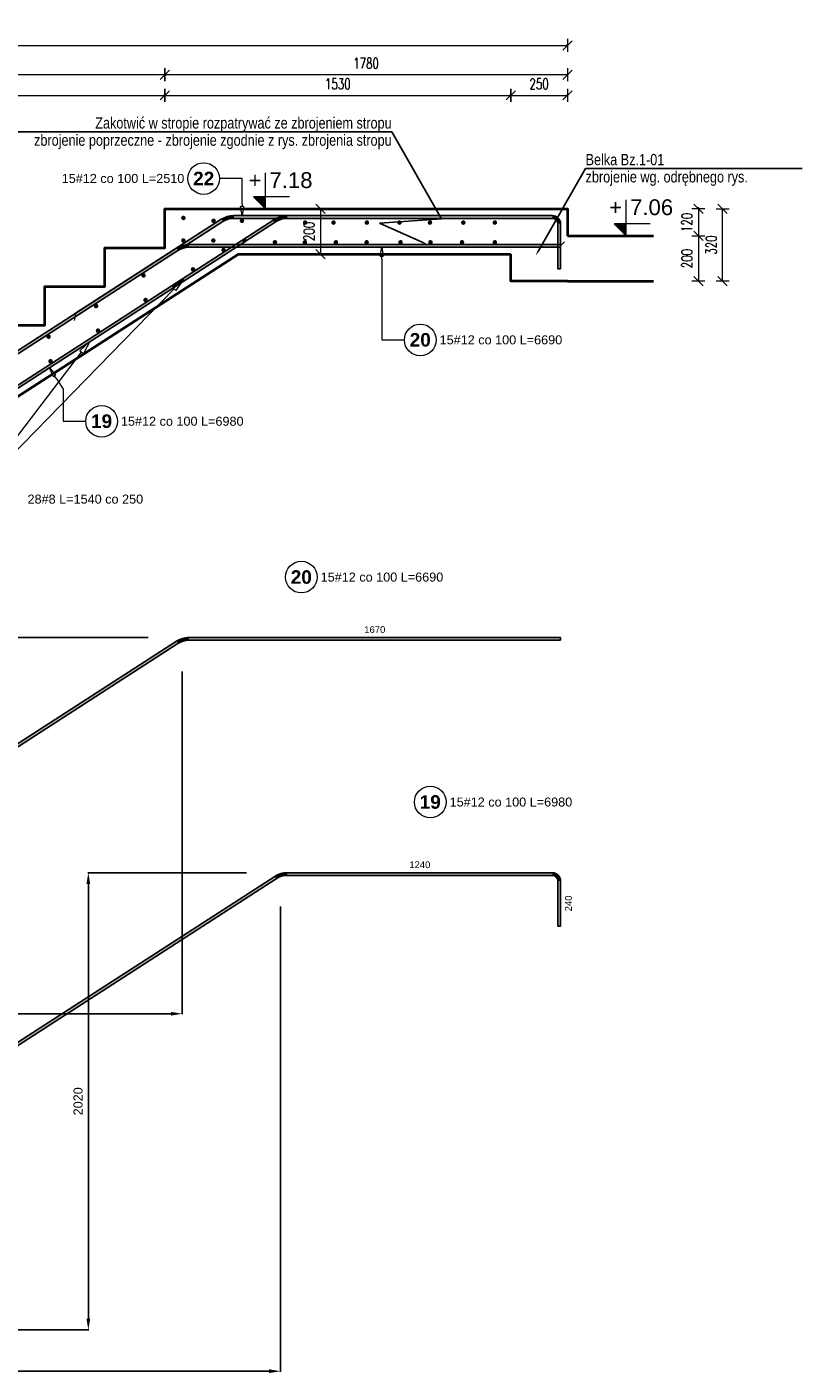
# Model space of a CAD drawing. Extents: x -1474 to 75706, y -13965 to 75879.
# Tile 15 of 17: x 48673 to 52101, y -6878 to -922. Entities that reach past the tile are written whole.
import ezdxf
from ezdxf import colors
from ezdxf.entities.mleader import LeaderData, LeaderLine
from ezdxf.enums import TextEntityAlignment as Align
from ezdxf.math import Vec2, Vec3

# ---------------------------------------------------------------- set-up
doc = ezdxf.new("R2010")
doc.units = 0
doc.header["$LTSCALE"] = 10
doc.header["$MEASUREMENT"] = 0
for name, color, linetype, lineweight in [('P-Opis', 1, 'Continuous', 18), ('P-Wymiar', 254, 'Continuous', 9), ('RCAD_deskowanie', 3, 'Continuous', 40)]:
    doc.layers.add(name, color=color, linetype=linetype, lineweight=lineweight)
for name, color, linetype in [('RCAD_kształt pręta', 7, 'Continuous'), ('RCAD_opis kształtu pręta', 7, 'Continuous'), ('RCAD_opis rozkładu', 7, 'Continuous'), ('RCAD_pręt wyrzucony', 130, 'Continuous'), ('RCAD_pręty punktowe', 7, 'Continuous'), ('RCAD_symbole graficzne', 7, 'Continuous')]:
    doc.layers.add(name, color=color, linetype=linetype)
doc.styles.add('_Fd Opis', font='arial.ttf')
doc.styles.add('ROMANS', font='romans.shx', dxfattribs={"width": 0.7})
doc.styles.add('style1', font='arial.ttf')
doc.styles.add('style3', font='arialbd.ttf')
doc.dimstyles.new('A25', dxfattribs={"dimscale": 27, "dimtxt": 1.75, "dimasz": 0.06, "dimexe": 0, "dimexo": 0, "dimgap": 1, "dimtad": 1, "dimdec": 4, "dimrnd": 0.1, "dimdsep": 46, "dimtxsty": 'ROMANS', "dimblk": '[[[[[[[[', "dimcen": 2, "dimdle": 2, "dimse1": 1, "dimse2": 1, "dimclrd": 256, "dimclrt": 1, "dimadec": 0, "dimazin": 0, "dimtfac": 1, "dimtdec": 4, "dimtix": 1, "dimtmove": 2, "dimatfit": 3, "dimldrblk": '[[[[[[[[', "dimfxl": 0, "dimtvp": 0.6, "dimtolj": 1, "dimlwd": -1, "dimarcsym": 0})
doc.dimstyles.new('RBCT DIM 20', dxfattribs={"dimtxt": 40, "dimasz": 50, "dimexe": 2.5, "dimexo": 150, "dimgap": 25, "dimtad": 1, "dimdec": 0, "dimzin": 1, "dimtxsty": 'style1', "dimcen": 50, "dimclrd": 8, "dimclre": 8, "dimclrt": 2, "dimadec": 0, "dimazin": 0, "dimtfac": 1, "dimtdec": 0, "dimtmove": 0, "dimatfit": 3, "dimfxl": 1, "dimarcsym": 0})

# ---------------------------------------------------------------- blocks, each defined once
blk = doc.blocks.new('[[[[[[[[')
at = {"layer": 'P-Wymiar'}
for p, q in [((-12.7, -12.7), (12.7, 12.7)), ((0, 0), (-4.6, 0)), ((0, 18), (0, -18))]:
    blk.add_line(p, q, dxfattribs=at)
blk = doc.blocks.new('*D204')
at = {"layer": 'Defpoints', "color": 0, "transparency": 16777216}
for p in [(49947.3, -1726.8), (49947.3, -1926.8), (49971.6, -1926.8)]:
    blk.add_point(p, dxfattribs=at)
at = {"layer": 'P-Wymiar', "transparency": 16777216}
blk.add_line((49971.6, -1728.4), (49971.6, -1925.2), dxfattribs=at)
at = {"layer": 'P-Wymiar', "transparency": 16777216, "xscale": 1.62, "yscale": 1.62, "zscale": 1.62}
for p, rotation in [((49971.6, -1726.8), 90), ((49971.6, -1926.8), 270)]:
    blk.add_blockref('[[[[[[[[', p, dxfattribs=dict(at, rotation=rotation))
at = {"layer": 'P-Wymiar', "color": 1, "transparency": 16777216, "insert": (49921, -1826.8), "char_height": 47.25, "attachment_point": 5, "rotation": 90, "style": 'ROMANS'}
blk.add_mtext('\\A1;200', dxfattribs=at)
blk = doc.blocks.new('*D206')
at = {"layer": 'Defpoints', "color": 0, "transparency": 16777216}
for p in [(51020.6, -1726.8), (51062.9, -1846.8), (51642.3, -1846.8)]:
    blk.add_point(p, dxfattribs=at)
at = {"layer": 'P-Wymiar', "transparency": 16777216}
for p, q in [((51642.3, -1725.2), (51642.3, -1723.6)), ((51642.3, -1726.8), (51642.3, -1846.8)), ((51642.3, -1848.4), (51642.3, -1850.1))]:
    blk.add_line(p, q, dxfattribs=at)
at = {"layer": 'P-Wymiar', "transparency": 16777216, "xscale": 1.62, "yscale": 1.62, "zscale": 1.62}
for p, rotation in [((51642.3, -1726.8), 270), ((51642.3, -1846.8), 90)]:
    blk.add_blockref('[[[[[[[[', p, dxfattribs=dict(at, rotation=rotation))
at = {"layer": 'P-Wymiar', "color": 1, "transparency": 16777216, "insert": (51591.7, -1786.8), "char_height": 47.25, "attachment_point": 5, "rotation": 90, "style": 'ROMANS'}
blk.add_mtext('\\A1;120', dxfattribs=at)
blk = doc.blocks.new('*D207')
at = {"layer": 'Defpoints', "color": 0, "transparency": 16777216}
for p in [(51062.9, -1846.8), (51444.3, -2046.8), (51642.3, -2046.8)]:
    blk.add_point(p, dxfattribs=at)
at = {"layer": 'P-Wymiar', "transparency": 16777216}
blk.add_line((51642.3, -1848.4), (51642.3, -2045.2), dxfattribs=at)
at = {"layer": 'P-Wymiar', "transparency": 16777216, "xscale": 1.62, "yscale": 1.62, "zscale": 1.62}
for p, rotation in [((51642.3, -1846.8), 90), ((51642.3, -2046.8), 270)]:
    blk.add_blockref('[[[[[[[[', p, dxfattribs=dict(at, rotation=rotation))
at = {"layer": 'P-Wymiar', "color": 1, "transparency": 16777216, "insert": (51591.7, -1946.8), "char_height": 47.25, "attachment_point": 5, "rotation": 90, "style": 'ROMANS'}
blk.add_mtext('\\A1;200', dxfattribs=at)
blk = doc.blocks.new('*D208')
at = {"layer": 'Defpoints', "color": 0, "transparency": 16777216}
for p in [(51062.9, -1726.8), (51749.5, -1726.8), (51444.3, -2046.8)]:
    blk.add_point(p, dxfattribs=at)
at = {"layer": 'P-Wymiar', "transparency": 16777216}
blk.add_line((51749.5, -2045.2), (51749.5, -1728.4), dxfattribs=at)
at = {"layer": 'P-Wymiar', "transparency": 16777216, "xscale": 1.62, "yscale": 1.62, "zscale": 1.62}
for p, rotation in [((51749.5, -1726.8), 90), ((51749.5, -2046.8), 270)]:
    blk.add_blockref('[[[[[[[[', p, dxfattribs=dict(at, rotation=rotation))
at = {"layer": 'P-Wymiar', "color": 1, "transparency": 16777216, "insert": (51698.9, -1886.8), "char_height": 47.25, "attachment_point": 5, "rotation": 90, "style": 'ROMANS'}
blk.add_mtext('\\A1;320', dxfattribs=at)
blk = doc.blocks.new('*D209')
at = {"layer": 'Defpoints', "color": 0, "transparency": 16777216}
for p in [(46545.3, -1726.8), (49282.9, -1726.8), (46632.9, -3609.8)]:
    blk.add_point(p, dxfattribs=at)
at = {"layer": 'P-Wymiar', "transparency": 16777216}
blk.add_line((46545.3, -3608.2), (46545.3, -1728.4), dxfattribs=at)
at = {"layer": 'P-Wymiar', "transparency": 16777216, "xscale": 1.62, "yscale": 1.62, "zscale": 1.62}
for p, rotation in [((46545.3, -1726.8), 90), ((46545.3, -3609.8), 270)]:
    blk.add_blockref('[[[[[[[[', p, dxfattribs=dict(at, rotation=rotation))
at = {"layer": 'P-Wymiar', "color": 1, "transparency": 16777216, "insert": (46494.6, -2668.3), "char_height": 47.25, "attachment_point": 5, "rotation": 90, "style": 'ROMANS'}
blk.add_mtext('\\A1;1885', dxfattribs=at)
blk = doc.blocks.new('*D212')
at = {"layer": 'Defpoints', "color": 0, "transparency": 16777216}
for p in [(49282.9, -1224.6), (49282.9, -1726.8), (46632.9, -3437.8)]:
    blk.add_point(p, dxfattribs=at)
at = {"layer": 'P-Wymiar', "transparency": 16777216}
blk.add_line((46634.6, -1224.6), (49281.3, -1224.6), dxfattribs=at)
at = {"layer": 'P-Wymiar', "transparency": 16777216, "xscale": 1.62, "yscale": 1.62, "zscale": 1.62, "rotation": 180}
blk.add_blockref('[[[[[[[[', (46632.9, -1224.6), dxfattribs=at)
at = {"layer": 'P-Wymiar', "transparency": 16777216, "xscale": 1.62, "yscale": 1.62, "zscale": 1.62}
blk.add_blockref('[[[[[[[[', (49282.9, -1224.6), dxfattribs=at)
at = {"layer": 'P-Wymiar', "color": 1, "transparency": 16777216, "insert": (47957.9, -1174), "char_height": 47.25, "attachment_point": 5, "style": 'ROMANS'}
blk.add_mtext('\\A1;2650', dxfattribs=at)
blk = doc.blocks.new('*D213')
at = {"layer": 'Defpoints', "color": 0, "transparency": 16777216}
for p in [(50812.9, -1224.6), (49282.9, -1726.8), (50812.9, -2046.8)]:
    blk.add_point(p, dxfattribs=at)
at = {"layer": 'P-Wymiar', "transparency": 16777216}
blk.add_line((49284.6, -1224.6), (50811.3, -1224.6), dxfattribs=at)
at = {"layer": 'P-Wymiar', "transparency": 16777216, "xscale": 1.62, "yscale": 1.62, "zscale": 1.62, "rotation": 180}
blk.add_blockref('[[[[[[[[', (49282.9, -1224.6), dxfattribs=at)
at = {"layer": 'P-Wymiar', "transparency": 16777216, "xscale": 1.62, "yscale": 1.62, "zscale": 1.62}
blk.add_blockref('[[[[[[[[', (50812.9, -1224.6), dxfattribs=at)
at = {"layer": 'P-Wymiar', "color": 1, "transparency": 16777216, "insert": (50047.9, -1174), "char_height": 47.25, "attachment_point": 5, "style": 'ROMANS'}
blk.add_mtext('\\A1;1530', dxfattribs=at)
blk = doc.blocks.new('*D214')
at = {"layer": 'Defpoints', "color": 0, "transparency": 16777216}
for p in [(51062.9, -1224.6), (51062.9, -1726.8), (50812.9, -2046.8)]:
    blk.add_point(p, dxfattribs=at)
at = {"layer": 'P-Wymiar', "transparency": 16777216}
blk.add_line((50814.6, -1224.6), (51061.3, -1224.6), dxfattribs=at)
at = {"layer": 'P-Wymiar', "transparency": 16777216, "xscale": 1.62, "yscale": 1.62, "zscale": 1.62, "rotation": 180}
blk.add_blockref('[[[[[[[[', (50812.9, -1224.6), dxfattribs=at)
at = {"layer": 'P-Wymiar', "transparency": 16777216, "xscale": 1.62, "yscale": 1.62, "zscale": 1.62}
blk.add_blockref('[[[[[[[[', (51062.9, -1224.6), dxfattribs=at)
at = {"layer": 'P-Wymiar', "color": 1, "transparency": 16777216, "insert": (50937.9, -1174), "char_height": 47.25, "attachment_point": 5, "style": 'ROMANS'}
blk.add_mtext('\\A1;250', dxfattribs=at)
blk = doc.blocks.new('*D215')
at = {"layer": 'Defpoints', "color": 0, "transparency": 16777216}
for p in [(49282.9, -1133.4), (49282.9, -1726.8), (51062.9, -1726.8)]:
    blk.add_point(p, dxfattribs=at)
at = {"layer": 'P-Wymiar', "transparency": 16777216}
blk.add_line((51061.3, -1133.4), (49284.6, -1133.4), dxfattribs=at)
at = {"layer": 'P-Wymiar', "transparency": 16777216, "xscale": 1.62, "yscale": 1.62, "zscale": 1.62, "rotation": 180}
blk.add_blockref('[[[[[[[[', (49282.9, -1133.4), dxfattribs=at)
at = {"layer": 'P-Wymiar', "transparency": 16777216, "xscale": 1.62, "yscale": 1.62, "zscale": 1.62}
blk.add_blockref('[[[[[[[[', (51062.9, -1133.4), dxfattribs=at)
at = {"layer": 'P-Wymiar', "color": 1, "transparency": 16777216, "insert": (50172.9, -1082.8), "char_height": 47.25, "attachment_point": 5, "style": 'ROMANS'}
blk.add_mtext('\\A1;1780', dxfattribs=at)
blk = doc.blocks.new('*D216')
at = {"layer": 'Defpoints', "color": 0, "transparency": 16777216}
for p in [(46632.9, -1133.4), (49282.9, -1726.8), (46632.9, -3437.8)]:
    blk.add_point(p, dxfattribs=at)
at = {"layer": 'P-Wymiar', "transparency": 16777216}
blk.add_line((49281.3, -1133.4), (46634.6, -1133.4), dxfattribs=at)
at = {"layer": 'P-Wymiar', "transparency": 16777216, "xscale": 1.62, "yscale": 1.62, "zscale": 1.62, "rotation": 180}
blk.add_blockref('[[[[[[[[', (46632.9, -1133.4), dxfattribs=at)
at = {"layer": 'P-Wymiar', "transparency": 16777216, "xscale": 1.62, "yscale": 1.62, "zscale": 1.62}
blk.add_blockref('[[[[[[[[', (49282.9, -1133.4), dxfattribs=at)
at = {"layer": 'P-Wymiar', "color": 1, "transparency": 16777216, "insert": (47957.9, -1082.8), "char_height": 47.25, "attachment_point": 5, "style": 'ROMANS'}
blk.add_mtext('\\A1;2650', dxfattribs=at)
blk = doc.blocks.new('*D218')
at = {"layer": 'Defpoints', "color": 0, "transparency": 16777216}
for p in [(51062.9, -1003.5), (51062.9, -1726.8), (44812.9, -3393.1)]:
    blk.add_point(p, dxfattribs=at)
at = {"layer": 'P-Wymiar', "transparency": 16777216}
blk.add_line((44814.6, -1003.5), (51061.3, -1003.5), dxfattribs=at)
at = {"layer": 'P-Wymiar', "transparency": 16777216, "xscale": 1.62, "yscale": 1.62, "zscale": 1.62, "rotation": 180}
blk.add_blockref('[[[[[[[[', (44812.9, -1003.5), dxfattribs=at)
at = {"layer": 'P-Wymiar', "transparency": 16777216, "xscale": 1.62, "yscale": 1.62, "zscale": 1.62}
blk.add_blockref('[[[[[[[[', (51062.9, -1003.5), dxfattribs=at)
at = {"layer": 'P-Wymiar', "color": 1, "transparency": 16777216, "insert": (47937.9, -952.9), "char_height": 47.25, "attachment_point": 5, "style": 'ROMANS'}
blk.add_mtext('\\A1;6250', dxfattribs=at)
blk = doc.blocks.new('*D221')
at = {"layer": 'Defpoints', "color": 0, "transparency": 16777216}
for p in [(49608.3, -1926.8), (46691.9, -3809.8), (46691.9, -3809.8), (46970.2, -3756), (47122.1, -3809.8)]:
    blk.add_point(p, dxfattribs=at)
at = {"layer": 'P-Wymiar', "transparency": 16777216}
blk.add_arc((46691.9, -3809.8), 283.5, 0.32742, 32.52131, dxfattribs=at)
at = {"layer": 'P-Wymiar', "transparency": 16777216, "xscale": 1.62, "yscale": 1.62, "zscale": 1.62}
for p, rotation in [((46930, -3656.1), 122.6850192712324), ((46975.4, -3809.8), 270.1637092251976)]:
    blk.add_blockref('[[[[[[[[', p, dxfattribs=dict(at, rotation=rotation))
at = {"layer": 'P-Wymiar', "color": 1, "transparency": 16777216, "insert": (47012.4, -3715.4), "char_height": 47.25, "attachment_point": 5, "rotation": 286.42436, "style": 'ROMANS'}
blk.add_mtext('\\A1;33°', dxfattribs=at)
blk = doc.blocks.new('*D226')
at = {"layer": 'Defpoints', "color": 0, "transparency": 16777216}
for p in [(49359.9, -3623.7), (49359.9, -5288.2), (46447.1, -5518.7)]:
    blk.add_point(p, dxfattribs=at)
at = {"layer": 'P-Wymiar', "color": 8, "lineweight": -2, "transparency": 16777216}
for p, q in [((49359.9, -3773.7), (49359.9, -5290.7)), ((46447.1, -5368.7), (46447.1, -5285.7)), ((46497.1, -5288.2), (49309.9, -5288.2))]:
    blk.add_line(p, q, dxfattribs=at)
at = {"layer": 'P-Wymiar', "color": 8, "transparency": 16777216}
for points in [[(46497.1, -5279.9), (46497.1, -5296.6), (46447.1, -5288.2)], [(49309.9, -5279.9), (49309.9, -5296.6), (49359.9, -5288.2)]]:
    blk.add_solid(points, dxfattribs=at)
at = {"layer": 'P-Wymiar', "color": 2, "transparency": 16777216, "insert": (47903.5, -5242.8), "char_height": 40, "attachment_point": 5, "style": 'style1'}
blk.add_mtext('2910', dxfattribs=at)
blk = doc.blocks.new('*D227')
at = {"layer": 'Defpoints', "color": 0, "transparency": 16777216}
for p in [(48061.9, -3623.7), (49359.9, -3623.7), (46447.1, -5518.7)]:
    blk.add_point(p, dxfattribs=at)
at = {"layer": 'P-Wymiar', "color": 8, "lineweight": -2, "transparency": 16777216}
for p, q in [((49209.9, -3623.7), (48059.4, -3623.7)), ((48061.9, -5468.7), (48061.9, -3673.7)), ((46597.1, -5518.7), (48064.4, -5518.7))]:
    blk.add_line(p, q, dxfattribs=at)
at = {"layer": 'P-Wymiar', "color": 8, "transparency": 16777216}
for points in [[(48053.6, -3673.7), (48070.3, -3673.7), (48061.9, -3623.7)], [(48053.6, -5468.7), (48070.3, -5468.7), (48061.9, -5518.7)]]:
    blk.add_solid(points, dxfattribs=at)
at = {"layer": 'P-Wymiar', "color": 2, "transparency": 16777216, "insert": (48016.5, -4571.2), "char_height": 40, "attachment_point": 5, "rotation": 90, "style": 'style1'}
blk.add_mtext('1900', dxfattribs=at)
blk = doc.blocks.new('*D228')
at = {"layer": 'Defpoints', "color": 0, "transparency": 16777216}
for p in [(49794.1, -4664.1), (46683, -6687.1), (49794.1, -6869.7)]:
    blk.add_point(p, dxfattribs=at)
at = {"layer": 'P-Wymiar', "color": 8, "lineweight": -2, "transparency": 16777216}
for p, q in [((49794.1, -4814.1), (49794.1, -6872.2)), ((46683, -6837.1), (46683, -6872.2)), ((46733, -6869.7), (49744.1, -6869.7))]:
    blk.add_line(p, q, dxfattribs=at)
at = {"layer": 'P-Wymiar', "color": 8, "transparency": 16777216}
for points in [[(46733, -6861.4), (46733, -6878), (46683, -6869.7)], [(49744.1, -6861.4), (49744.1, -6878), (49794.1, -6869.7)]]:
    blk.add_solid(points, dxfattribs=at)
at = {"layer": 'P-Wymiar', "color": 2, "transparency": 16777216, "insert": (48238.6, -6824.3), "char_height": 40, "attachment_point": 5, "style": 'style1'}
blk.add_mtext('3110', dxfattribs=at)
blk = doc.blocks.new('*D229')
at = {"layer": 'Defpoints', "color": 0, "transparency": 16777216}
for p in [(48944.9, -4664.1), (49794.1, -4664.1), (46683, -6687.1)]:
    blk.add_point(p, dxfattribs=at)
at = {"layer": 'P-Wymiar', "color": 8, "lineweight": -2, "transparency": 16777216}
for p, q in [((49644.1, -4664.1), (48942.4, -4664.1)), ((48944.9, -6637.1), (48944.9, -4714.1)), ((46833, -6687.1), (48947.4, -6687.1))]:
    blk.add_line(p, q, dxfattribs=at)
at = {"layer": 'P-Wymiar', "color": 8, "transparency": 16777216}
for points in [[(48936.5, -4714.1), (48953.2, -4714.1), (48944.9, -4664.1)], [(48936.5, -6637.1), (48953.2, -6637.1), (48944.9, -6687.1)]]:
    blk.add_solid(points, dxfattribs=at)
at = {"layer": 'P-Wymiar', "color": 2, "transparency": 16777216, "insert": (48899.4, -5675.6), "char_height": 40, "attachment_point": 5, "rotation": 90, "style": 'style1'}
blk.add_mtext('2020', dxfattribs=at)

msp = doc.modelspace()

# ---------------------------------------------------------------- hatches: boundary and pattern name
at = {"layer": 'RCAD_kształt pręta'}
for points in [[(46708.30378, -3763.51812), (46701.79471, -3753.43686), (49768.88748, -1773.13658), (49775.39655, -1783.21785)], [(49532.90924, -1773.13658), (49539.41831, -1783.21785), (48890.73013, -2202.0501), (48884.22106, -2191.96884)], [(50996.93174, -1756.82735), (50996.93174, -1768.82735), (49588.23637, -1768.82735), (49588.23637, -1756.82735)], [(49824.21461, -1768.82735), (49824.21461, -1756.82735), (50996.93174, -1756.82735), (50996.93174, -1768.82735)], [(51020.93174, -1792.82735), (51032.93174, -1792.82735), (51032.93174, -1992.82735), (51020.93174, -1992.82735)], [(51032.93174, -1992.82735), (51020.93174, -1992.82735), (51020.93174, -1792.82735), (51032.93174, -1792.82735)], [(46472.32554, -3763.51812), (46465.81647, -3753.43686), (49334.6626, -1901.13658), (49341.17167, -1911.21785)], [(49389.98973, -1896.82735), (49389.98973, -1884.82735), (51032.93174, -1884.82735), (51032.93174, -1896.82735)]]:
    msp.add_hatch(color=4, dxfattribs=at).paths.add_polyline_path(points, flags=0)
h = msp.add_hatch(color=4, dxfattribs=at)
edge = h.paths.add_edge_path(flags=0)
edge.add_line((49588.23637, -1756.82735), (49588.23637, -1768.82735))
edge.add_arc((49588.23637, -1858.82735), 90, 90, 122.848728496)
edge.add_line((49539.41831, -1783.21785), (49532.90924, -1773.13658))
edge.add_arc((49588.23637, -1858.82735), 102, 450, 482.848728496, ccw=False)
h = msp.add_hatch(color=4, dxfattribs=at)
edge = h.paths.add_edge_path(flags=0)
edge.add_line((49824.21461, -1756.82735), (49824.21461, -1768.82735))
edge.add_arc((49824.21461, -1858.82735), 90, 90, 122.848728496)
edge.add_line((49775.39655, -1783.21785), (49768.88748, -1773.13658))
edge.add_arc((49824.21461, -1858.82735), 102, 450, 482.848728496, ccw=False)
h = msp.add_hatch(color=4, dxfattribs=at)
edge = h.paths.add_edge_path(flags=0)
edge.add_line((51032.93174, -1792.82735), (51020.93174, -1792.82735))
edge.add_arc((50996.93174, -1792.82735), 24, 0, 90)
edge.add_line((50996.93174, -1768.82735), (50996.93174, -1756.82735))
edge.add_arc((50996.93174, -1792.82735), 36, 360, 450, ccw=False)
h = msp.add_hatch(color=4, dxfattribs=at)
edge = h.paths.add_edge_path(flags=0)
edge.add_line((51032.93174, -1792.82735), (51020.93174, -1792.82735))
edge.add_arc((50996.93174, -1792.82735), 24, 0, 90)
edge.add_line((50996.93174, -1768.82735), (50996.93174, -1756.82735))
edge.add_arc((50996.93174, -1792.82735), 36, 360, 450, ccw=False)
h = msp.add_hatch(color=4, dxfattribs=at)
edge = h.paths.add_edge_path(flags=0)
edge.add_line((49389.98973, -1884.82735), (49389.98973, -1896.82735))
edge.add_arc((49389.98973, -1986.82735), 90, 90, 122.848728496)
edge.add_line((49341.17167, -1911.21785), (49334.6626, -1901.13658))
edge.add_arc((49389.98973, -1986.82735), 102, 450, 482.848728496, ccw=False)
at = {"layer": 'RCAD_pręt wyrzucony'}
h = msp.add_hatch(color=4, dxfattribs=at)
edge = h.paths.add_edge_path(flags=0)
edge.add_line((49389.98973, -3623.72082), (49389.98973, -3635.72082))
edge.add_arc((49389.98973, -3725.72082), 90, 90, 122.848728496)
edge.add_line((49341.17167, -3650.11132), (49334.6626, -3640.03005))
edge.add_arc((49389.98973, -3725.72082), 102, 450, 482.848728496, ccw=False)
for points in [[(49389.98973, -3635.72082), (49389.98973, -3623.72082), (51032.93174, -3623.72082), (51032.93174, -3635.72082)], [(46472.32554, -5502.41159), (46465.81647, -5492.33033), (49334.6626, -3640.03005), (49341.17167, -3650.11132)], [(46708.30378, -6670.78017), (46701.79471, -6660.69891), (49768.88748, -4680.39863), (49775.39655, -4690.4799)], [(49824.21461, -4676.0894), (49824.21461, -4664.0894), (50996.93174, -4664.0894), (50996.93174, -4676.0894)], [(51020.93174, -4700.0894), (51032.93174, -4700.0894), (51032.93174, -4900.0894), (51020.93174, -4900.0894)]]:
    msp.add_hatch(color=4, dxfattribs=at).paths.add_polyline_path(points, flags=0)
h = msp.add_hatch(color=4, dxfattribs=at)
edge = h.paths.add_edge_path(flags=0)
edge.add_line((49824.21461, -4664.0894), (49824.21461, -4676.0894))
edge.add_arc((49824.21461, -4766.0894), 90, 90, 122.848728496)
edge.add_line((49775.39655, -4690.4799), (49768.88748, -4680.39863))
edge.add_arc((49824.21461, -4766.0894), 102, 450, 482.848728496, ccw=False)
h = msp.add_hatch(color=4, dxfattribs=at)
edge = h.paths.add_edge_path(flags=0)
edge.add_line((51032.93174, -4700.0894), (51020.93174, -4700.0894))
edge.add_arc((50996.93174, -4700.0894), 24, 0, 90)
edge.add_line((50996.93174, -4676.0894), (50996.93174, -4664.0894))
edge.add_arc((50996.93174, -4700.0894), 36, 360, 450, ccw=False)
at = {"layer": 'RCAD_pręty punktowe'}
h = msp.add_hatch(color=1, dxfattribs=at)
edge = h.paths.add_edge_path(flags=0)
edge.add_arc((49365.07233, -1767.0599), 10, 0, 360)
h = msp.add_hatch(color=1, dxfattribs=at)
edge = h.paths.add_edge_path(flags=0)
edge.add_arc((49498.67403, -1779.83141), 10, 0, 360)
h = msp.add_hatch(color=1, dxfattribs=at)
edge = h.paths.add_edge_path(flags=0)
edge.add_arc((49624.14239, -1779.83141), 10, 0, 360)
h = msp.add_hatch(color=1, dxfattribs=at)
edge = h.paths.add_edge_path(flags=0)
edge.add_arc((49769.91663, -1774.93824), 10, 0, 360)
h = msp.add_hatch(color=1, dxfattribs=at)
edge = h.paths.add_edge_path(flags=0)
edge.add_arc((49903.51832, -1787.70974), 10, 0, 360)
h = msp.add_hatch(color=1, dxfattribs=at)
edge = h.paths.add_edge_path(flags=0)
edge.add_arc((50028.98668, -1787.70974), 10, 0, 360)
h = msp.add_hatch(color=1, dxfattribs=at)
edge = h.paths.add_edge_path(flags=0)
edge.add_arc((50176.52957, -1787.70974), 10, 0, 360)
h = msp.add_hatch(color=1, dxfattribs=at)
edge = h.paths.add_edge_path(flags=0)
edge.add_arc((50320.58618, -1787.70974), 10, 0, 360)
h = msp.add_hatch(color=1, dxfattribs=at)
edge = h.paths.add_edge_path(flags=0)
edge.add_arc((50455.34945, -1787.70974), 10, 0, 360)
h = msp.add_hatch(color=1, dxfattribs=at)
edge = h.paths.add_edge_path(flags=0)
edge.add_arc((50602.89155, -1787.70974), 10, 0, 360)
h = msp.add_hatch(color=1, dxfattribs=at)
edge = h.paths.add_edge_path(flags=0)
edge.add_arc((50742.30188, -1787.70974), 10, 0, 360)
h = msp.add_hatch(color=1, dxfattribs=at)
edge = h.paths.add_edge_path(flags=0)
edge.add_arc((49365.07233, -1866.90964), 10, 0, 360)
h = msp.add_hatch(color=1, dxfattribs=at)
edge = h.paths.add_edge_path(flags=0)
edge.add_arc((49497.51168, -1866.90964), 10, 0, 360)
h = msp.add_hatch(color=1, dxfattribs=at)
edge = h.paths.add_edge_path(flags=0)
edge.add_arc((49542.94098, -1909.02128), 10, 0, 360)
h = msp.add_hatch(color=1, dxfattribs=at)
edge = h.paths.add_edge_path(flags=0)
edge.add_arc((49634.59887, -1866.90964), 10, 0, 360)
h = msp.add_hatch(color=1, dxfattribs=at)
edge = h.paths.add_edge_path(flags=0)
edge.add_arc((49769.91663, -1874.78797), 10, 0, 360)
h = msp.add_hatch(color=1, dxfattribs=at)
edge = h.paths.add_edge_path(flags=0)
edge.add_arc((49902.35597, -1874.78797), 10, 0, 360)
h = msp.add_hatch(color=1, dxfattribs=at)
edge = h.paths.add_edge_path(flags=0)
edge.add_arc((50039.44316, -1874.78797), 10, 0, 360)
h = msp.add_hatch(color=1, dxfattribs=at)
edge = h.paths.add_edge_path(flags=0)
edge.add_arc((50175.36721, -1874.78797), 10, 0, 360)
h = msp.add_hatch(color=1, dxfattribs=at)
edge = h.paths.add_edge_path(flags=0)
edge.add_arc((50325.23324, -1874.78797), 10, 0, 360)
h = msp.add_hatch(color=1, dxfattribs=at)
edge = h.paths.add_edge_path(flags=0)
edge.add_arc((50457.67259, -1874.78797), 10, 0, 360)
h = msp.add_hatch(color=1, dxfattribs=at)
edge = h.paths.add_edge_path(flags=0)
edge.add_arc((50597.08292, -1874.78797), 10, 0, 360)
h = msp.add_hatch(color=1, dxfattribs=at)
edge = h.paths.add_edge_path(flags=0)
edge.add_arc((50742.30188, -1874.78797), 10, 0, 360)
h = msp.add_hatch(color=1, dxfattribs=at)
edge = h.paths.add_edge_path(flags=0)
edge.add_arc((49189.0898, -2021.31435), 10, 0, 360)
h = msp.add_hatch(color=1, dxfattribs=at)
edge = h.paths.add_edge_path(flags=0)
edge.add_arc((49407.71051, -1994.43098), 10, 0, 360)
h = msp.add_hatch(color=1, dxfattribs=at)
edge = h.paths.add_edge_path(flags=0)
edge.add_arc((49197.68411, -2130.0367), 10, 0, 360)
h = msp.add_hatch(color=1, dxfattribs=at)
edge = h.paths.add_edge_path(flags=0)
edge.add_arc((48979.0634, -2156.92008), 10, 0, 360)
h = msp.add_hatch(color=1, dxfattribs=at)
edge = h.paths.add_edge_path(flags=0)
edge.add_arc((48987.65771, -2265.64242), 10, 0, 360)
h = msp.add_hatch(color=1, dxfattribs=at)
edge = h.paths.add_edge_path(flags=0)
edge.add_arc((48769.037, -2292.5258), 10, 0, 360)
h = msp.add_hatch(color=1, dxfattribs=at)
edge = h.paths.add_edge_path(flags=0)
edge.add_arc((48777.63131, -2401.24815), 10, 0, 360)
at = {"layer": 'RCAD_symbole graficzne'}
for points in [[(49674.73749, -1673.49402), (49728.07083, -1726.82735), (49728.07083, -1673.49402)], [(51269.14966, -1793.49402), (51322.48299, -1846.82735), (51322.48299, -1793.49402)]]:
    msp.add_hatch(color=1, dxfattribs=at).paths.add_polyline_path(points, flags=0)

# ---------------------------------------------------------------- linework, layer by layer
at = {"layer": 'RCAD_deskowanie'}
for points in [[(48487.93174, -2240.82735), (48752.93174, -2240.82735), (48752.93174, -2069.82735), (49017.93174, -2069.82735), (49017.93174, -1898.82735), (49282.93174, -1898.82735), (49282.93174, -1726.82735), (50812.93174, -1726.82735)], [(50812.93174, -1726.82735), (51062.93174, -1726.82735), (51062.93174, -1846.82735)], [(51062.93174, -1846.82735), (51444.29482, -1846.82735)], [(45062.93174, -4409.82735), (45062.93174, -3809.82735), (46691.88736, -3809.82735), (49608.28128, -1926.82735), (50812.93174, -1926.82735)], [(51062.93174, -2046.82735), (50812.93174, -2046.82735), (50812.93174, -1926.82735)], [(51062.93174, -2046.82735), (51444.29482, -2046.82735)]]:
    msp.add_lwpolyline(points, dxfattribs=at)
at = {"layer": 'RCAD_kształt pręta', "color": 4}
for p, q in [((46701.79471, -3753.43686), (49768.88748, -1773.13658)), ((46708.30378, -3763.51812), (49775.39655, -1783.21785)), ((49532.90924, -1773.13658), (48884.22106, -2191.96884)), ((49539.41831, -1783.21785), (48890.73013, -2202.0501)), ((50996.93174, -1756.82735), (49588.23637, -1756.82735)), ((50996.93174, -1768.82735), (49588.23637, -1768.82735)), ((49824.21461, -1756.82735), (50996.93174, -1756.82735)), ((49824.21461, -1768.82735), (50996.93174, -1768.82735)), ((51020.93174, -1792.82735), (51020.93174, -1992.82735)), ((51020.93174, -1992.82735), (51020.93174, -1792.82735)), ((51032.93174, -1792.82735), (51032.93174, -1992.82735)), ((51032.93174, -1992.82735), (51032.93174, -1792.82735)), ((46465.81647, -3753.43686), (49334.6626, -1901.13658)), ((49389.98973, -1884.82735), (51032.93174, -1884.82735)), ((49389.98973, -1896.82735), (51032.93174, -1896.82735)), ((51032.93174, -1884.82735), (51032.93174, -1896.82735)), ((46472.32554, -3763.51812), (49341.17167, -1911.21785)), ((51032.93174, -1992.82735), (51020.93174, -1992.82735)), ((51020.93174, -1992.82735), (51032.93174, -1992.82735)), ((48890.73013, -2202.0501), (48884.22106, -2191.96884))]:
    msp.add_line(p, q, dxfattribs=at)
at = {"layer": 'RCAD_kształt pręta', "color": 2, "lineweight": 5}
for p, q in [((51032.93174, -1890.82735), (51050.43174, -1873.32735)), ((48887.4756, -2197.00947), (48882.26615, -2221.20372))]:
    msp.add_line(p, q, dxfattribs=at)
at = {"layer": 'RCAD_kształt pręta', "color": 4}
for centre, radius, start, end in [((49588.23637, -1858.82735), 102, 90, 122.848728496), ((49588.23637, -1858.82735), 90, 90, 122.848728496), ((49824.21461, -1858.82735), 102, 90, 122.848728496), ((49824.21461, -1858.82735), 90, 90, 122.848728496), ((50996.93174, -1792.82735), 36, 360, 90), ((50996.93174, -1792.82735), 36, 360, 90), ((50996.93174, -1792.82735), 24, 360, 90), ((50996.93174, -1792.82735), 24, 360, 90), ((49389.98973, -1986.82735), 102, 90, 122.848728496), ((49389.98973, -1986.82735), 90, 90, 122.848728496)]:
    msp.add_arc(centre, radius, start, end, dxfattribs=at)
at = {"layer": 'RCAD_opis kształtu pręta', "color": 8, "lineweight": 0}
for p, q in [((49625.00596, -1592.59147), (49525.00596, -1592.59147)), ((49625.00596, -1704.82735), (49625.00596, -1592.59147)), ((49625.00596, -1756.82735), (49618.33929, -1716.82735)), ((49631.67263, -1716.82735), (49618.33929, -1716.82735)), ((49625.00596, -1704.82735), (49625.00596, -1716.82735)), ((49631.67263, -1716.82735), (49625.00596, -1756.82735)), ((50235.75017, -1936.82735), (50242.41683, -1896.82735)), ((50242.41683, -1896.82735), (50249.0835, -1936.82735)), ((50235.75017, -1936.82735), (50249.0835, -1936.82735)), ((50242.41683, -1948.82735), (50242.41683, -1936.82735)), ((50242.41683, -1948.82735), (50242.41683, -2306.69895)), ((50242.41683, -2306.69895), (50342.41683, -2306.69895)), ((48788.71118, -2467.89456), (48772.61497, -2430.67419)), ((48772.61497, -2430.67419), (48799.91259, -2460.66226)), ((48788.71118, -2467.89456), (48799.91259, -2460.66226)), ((48805.16034, -2481.08052), (48794.31188, -2464.27841)), ((48805.16034, -2481.08052), (48833.36633, -2524.76601)), ((48833.36633, -2524.76601), (48833.36633, -2666.82735)), ((48833.36633, -2666.82735), (48933.36633, -2666.82735))]:
    msp.add_line(p, q, dxfattribs=at)
for centre in [(49455.00596, -1592.59147), (50412.41683, -2306.69895), (49003.36633, -2666.82735)]:
    msp.add_circle(centre, 70, dxfattribs=at)
at = {"layer": 'RCAD_opis rozkładu', "color": 8, "lineweight": 0}
for p, q in [((48418.27509, -3011.3456), (49324.0277, -2080.43788)), ((49316.86045, -2073.46431), (49365.8691, -2037.43443)), ((49316.86045, -2073.46431), (49331.19494, -2087.41144)), ((49365.8691, -2037.43443), (49331.19494, -2087.41144)), ((48906.8852, -2354.94976), (48951.24546, -2313.33045)), ((48951.24546, -2313.33045), (48922.78121, -2367.08718)), ((48418.27509, -3011.3456), (48914.8332, -2361.01847)), ((48906.8852, -2354.94976), (48922.78121, -2367.08718))]:
    msp.add_line(p, q, dxfattribs=at)
at = {"layer": 'RCAD_pręt wyrzucony', "color": 4}
for p, q in [((49389.98973, -3623.72082), (51032.93174, -3623.72082)), ((51032.93174, -3623.72082), (51032.93174, -3635.72082)), ((46465.81647, -5492.33033), (49334.6626, -3640.03005)), ((46472.32554, -5502.41159), (49341.17167, -3650.11132)), ((49389.98973, -3635.72082), (51032.93174, -3635.72082)), ((46701.79471, -6660.69891), (49768.88748, -4680.39863)), ((46708.30378, -6670.78017), (49775.39655, -4690.4799)), ((49824.21461, -4664.0894), (50996.93174, -4664.0894)), ((49824.21461, -4676.0894), (50996.93174, -4676.0894)), ((51020.93174, -4700.0894), (51020.93174, -4900.0894)), ((51032.93174, -4700.0894), (51032.93174, -4900.0894)), ((51032.93174, -4900.0894), (51020.93174, -4900.0894))]:
    msp.add_line(p, q, dxfattribs=at)
at = {"layer": 'RCAD_pręt wyrzucony', "color": 8, "lineweight": 0}
for centre in [(49886.38332, -3356.37459), (50456.62225, -4351.64532)]:
    msp.add_circle(centre, 70, dxfattribs=at)
at = {"layer": 'RCAD_pręt wyrzucony', "color": 4}
for centre, radius, start, end in [((49389.98973, -3725.72082), 102, 90, 122.848728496), ((49389.98973, -3725.72082), 90, 90, 122.848728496), ((49824.21461, -4766.0894), 102, 90, 122.848728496), ((49824.21461, -4766.0894), 90, 90, 122.848728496), ((50996.93174, -4700.0894), 36, 360, 90), ((50996.93174, -4700.0894), 24, 360, 90)]:
    msp.add_arc(centre, radius, start, end, dxfattribs=at)
at = {"layer": 'RCAD_symbole graficzne', "color": 1, "lineweight": 0}
for p, q in [((49728.07083, -1726.82735), (49728.07083, -1566.82735)), ((49808.07083, -1726.82735), (49648.07083, -1726.82735)), ((49834.73749, -1673.49402), (49674.73749, -1673.49402)), ((49674.73749, -1673.49402), (49728.07083, -1726.82735)), ((51322.48299, -1846.82735), (51322.48299, -1686.82735)), ((51429.14966, -1793.49402), (51269.14966, -1793.49402)), ((51269.14966, -1793.49402), (51322.48299, -1846.82735))]:
    msp.add_line(p, q, dxfattribs=at)

# ---------------------------------------------------------------- texts
at = {"layer": 'RCAD_opis kształtu pręta', "color": 1, "attachment_point": 5}
for s, insert, char_height, style in [('15#12 co 100 L=2510', (49098.26653, -1592.59147), 40, 'style1'), ('22', (49455.00596, -1592.59147), 60, 'style3'), ('20', (50412.41683, -2306.69895), 60, 'style3'), ('15#12 co 100 L=6690', (50769.15626, -2306.69895), 40, 'style1'), ('19', (49003.36633, -2666.82735), 60, 'style3'), ('15#12 co 100 L=6980', (49360.10576, -2666.82735), 40, 'style1')]:
    msp.add_mtext(s, dxfattribs=dict(at, insert=insert, char_height=char_height, style=style))
at = {"layer": 'RCAD_opis rozkładu', "color": 2, "insert": (48931.69937, -3011.3456), "char_height": 40, "attachment_point": 5, "style": 'style1'}
msp.add_mtext('28#8 L=1540 co 250', dxfattribs=at)
at = {"layer": 'RCAD_pręt wyrzucony', "color": 1, "attachment_point": 5}
for s, insert, char_height, style in [('20', (49886.38332, -3356.37459), 60, 'style3'), ('1670', (50211.46073, -3588.72082), 30, 'style1'), ('19', (50456.62225, -4351.64532), 60, 'style3'), ('1240', (50410.57317, -4629.0894), 30, 'style1')]:
    msp.add_mtext(s, dxfattribs=dict(at, insert=insert, char_height=char_height, style=style))
at = {"layer": 'RCAD_pręt wyrzucony', "color": 2, "char_height": 40, "attachment_point": 5, "style": 'style1'}
for s, insert in [('15#12 co 100 L=6690', (50243.12274, -3356.37459)), ('15#12 co 100 L=6980', (50813.36168, -4351.64532))]:
    msp.add_mtext(s, dxfattribs=dict(at, insert=insert))
at = {"layer": 'RCAD_pręt wyrzucony', "color": 1, "insert": (51067.93174, -4800.0894), "char_height": 30, "attachment_point": 5, "rotation": 90, "style": 'style1'}
msp.add_mtext('240', dxfattribs=at)
at = {"layer": 'RCAD_symbole graficzne', "color": 2, "style": 'style1'}
for p in [(49710.29305, -1655.71624), (51304.70522, -1775.71624)]:
    msp.add_text('+', height=70, dxfattribs=at).set_placement(p, align=Align.BOTTOM_RIGHT)
for s, p in [('7.18', (49745.8486, -1655.71624)), ('7.06', (51340.26077, -1775.71624))]:
    msp.add_text(s, height=70, dxfattribs=at).set_placement(p, align=Align.BOTTOM_LEFT)

# ---------------------------------------------------------------- dimensions: what is measured, and where the dimension line sits
at = {"layer": 'P-Wymiar'}
for base, p1, p2, picture, middle in [((51062.93174, -1003.50123), (44812.93174, -3393.10675), (51062.93174, -1726.82735), '*D218', (47937.93174, -952.87623)), ((46632.93174, -1133.44086), (49282.93174, -1726.82735), (46632.93174, -3437.82735), '*D216', (47957.93174, -1082.81586)), ((49282.93174, -1133.44086), (51062.93174, -1726.82735), (49282.93174, -1726.82735), '*D215', (50172.93174, -1082.81586)), ((49282.93174, -1224.63937), (46632.93174, -3437.82735), (49282.93174, -1726.82735), '*D212', (47957.93174, -1174.01437)), ((50812.93174, -1224.63937), (49282.93174, -1726.82735), (50812.93174, -2046.82735), '*D213', (50047.93174, -1174.01437)), ((51062.93174, -1224.63937), (50812.93174, -2046.82735), (51062.93174, -1726.82735), '*D214', (50937.93174, -1174.01437))]:
    dim = msp.add_linear_dim(base=base, p1=p1, p2=p2, dimstyle='A25', override={"dimfxl": 0.18, "dimfxlon": 1}, dxfattribs=at)
    dim.commit()
    dim.dimension.update_dxf_attribs({"geometry": picture, "text_midpoint": middle})
dim = msp.add_linear_dim(base=(46545.26871, -1726.82735), p1=(46632.93174, -3609.82735), p2=(49282.93174, -1726.82735), angle=90, text='1885', dimstyle='A25', override={"dimfxl": 0.18, "dimfxlon": 1}, dxfattribs=at)
dim.commit()
dim.dimension.update_dxf_attribs({"geometry": '*D209', "text_midpoint": (46494.64371, -2668.32735)})
for base, p1, p2, picture, middle in [((49971.645, -1926.82735), (49947.29523, -1726.82735), (49947.29523, -1926.82735), '*D204', (49921.02, -1826.82735)), ((51642.32637, -1846.82735), (51020.57208, -1726.82735), (51062.93174, -1846.82735), '*D206', (51591.70137, -1786.82735)), ((51749.52534, -1726.82735), (51444.29482, -2046.82735), (51062.93174, -1726.82735), '*D208', (51698.90034, -1886.82735)), ((51642.32637, -2046.82735), (51062.93174, -1846.82735), (51444.29482, -2046.82735), '*D207', (51591.70137, -1946.82735))]:
    dim = msp.add_linear_dim(base=base, p1=p1, p2=p2, angle=90, dimstyle='A25', override={"dimfxl": 0.18, "dimfxlon": 1}, dxfattribs=at)
    dim.commit()
    dim.dimension.update_dxf_attribs({"geometry": picture, "text_midpoint": middle})
dim = msp.add_angular_dim_2l(base=(46970.21465, -3755.98017), line1=((46691.88736, -3809.82735), (47122.07564, -3809.82735)), line2=((46691.88736, -3809.82735), (49608.28128, -1926.82735)), dimstyle='A25', override={"dimfxl": 0.18, "dimfxlon": 1}, dxfattribs=at)
dim.commit()
dim.dimension.update_dxf_attribs({"geometry": '*D221', "text_midpoint": (47012.36675, -3715.35704)})
for base, p1, p2, text, picture, middle in [((49359.92236, -5288.24394), (46447.06578, -5518.72082), (49359.92236, -3623.72082), '2910', '*D226', (47903.49407, -5242.82102)), ((49794.14724, -6869.69891), (46683.04402, -6687.0894), (49794.14724, -4664.0894), '3110', '*D228', (48238.59563, -6824.26235))]:
    dim = msp.add_linear_dim(base=base, p1=p1, p2=p2, text=text, dimstyle='RBCT DIM 20', dxfattribs=at)
    dim.commit()
    dim.dimension.update_dxf_attribs({"geometry": picture, "text_midpoint": middle})
for base, p1, p2, text, picture, middle in [((48061.93104, -3623.72082), (46447.06578, -5518.72082), (49359.92236, -3623.72082), '1900', '*D227', (48016.50812, -4571.22082)), ((48944.86586, -4664.0894), (46683.04402, -6687.0894), (49794.14724, -4664.0894), '2020', '*D229', (48899.44294, -5675.5894))]:
    dim = msp.add_linear_dim(base=base, p1=p1, p2=p2, angle=90, text=text, dimstyle='RBCT DIM 20', dxfattribs=at)
    dim.commit()
    dim.dimension.update_dxf_attribs({"geometry": picture, "text_midpoint": middle})

# ---------------------------------------------------------------- leaders
at = {"layer": 'P-Opis'}
ml = msp.add_multileader_mtext('Standard', dxfattribs=at)
ml.set_content('{\\W0.8;Zakotwić w stropie rozpatrywać ze zbrojeniem stropu\\Pzbrojenie poprzeczne - zbrojenie zgodnie z rys. zbrojenia stropu}', color=256, style='_Fd Opis')
ml.set_leader_properties()
ml.build(insert=Vec2(0, 0))
ml.multileader.update_dxf_attribs({"has_dogleg": 0, "text_left_attachment_type": 6, "text_right_attachment_type": 6, "arrow_head_size": 25})
ctx = ml.context
ctx.base_point, ctx.char_height, ctx.arrow_head_size, ctx.landing_gap_size, ctx.plane_origin = Vec3(48709.51943, -1386.25805), 50, 25, 0.5, Vec3(45472.48589, -1499.61539)
ctx.left_attachment, ctx.right_attachment, ctx.text_align_type = 6, 6, 2
notes = []
notes.append((ctx, [(1, (1, 1, 0), (50294.42666, -1386.25805), (-1, 0), 8, [(2, [(50443.97761, -1884.61554), (50232.29108, -1789.72977), (50506.54744, -1771.36935)], 0, [])])]))
ctx.mtext.insert, ctx.mtext.alignment, ctx.mtext.line_spacing_factor, ctx.mtext.line_spacing_style = Vec3(50285.92666, -1321.55819), 3, 0.914286, 2
ml = msp.add_multileader_mtext('Standard', dxfattribs=at)
ml.set_content('{\\W0.8;Belka Bz.1-01\\Pzbrojenie wg. odrębnego rys.}', color=256, style='_Fd Opis')
ml.set_leader_properties()
ml.build(insert=Vec2(0, 0))
ml.multileader.update_dxf_attribs({"has_dogleg": 0, "text_left_attachment_type": 6, "text_right_attachment_type": 6, "arrow_head_size": 25})
ctx = ml.context
ctx.base_point, ctx.char_height, ctx.arrow_head_size, ctx.landing_gap_size, ctx.plane_origin = Vec3(51143.05712, -1548.57065), 50, 25, 0.5, Vec3(55956.99789, -1661.92799)
ctx.left_attachment, ctx.right_attachment = 6, 6
notes.append((ctx, [(1, (1, 1, 0), (51135.05712, -1548.57065), (1, 0), 8, [(2, [(50922.93634, -1933.68194)], 0, [])])]))
ctx.mtext.insert, ctx.mtext.line_spacing_factor, ctx.mtext.line_spacing_style = Vec3(51143.55712, -1483.87078), 0.914286, 2
for ctx, leaders in notes:
    for number, flags, end, landing, length, lines in leaders:
        leader = LeaderData()
        leader.index, (leader.has_last_leader_line, leader.has_dogleg_vector, leader.attachment_direction) = number, flags
        leader.last_leader_point, leader.dogleg_vector, leader.dogleg_length = Vec3(end), Vec3(landing), length
        for number, points, colour, breaks in lines:
            line = LeaderLine()
            line.index, line.vertices, line.color, line.breaks = number, Vec3.list(points), colors.encode_raw_color(colour), breaks
            leader.lines.append(line)
        ctx.leaders.append(leader)

doc.saveas('drawing.dxf')
